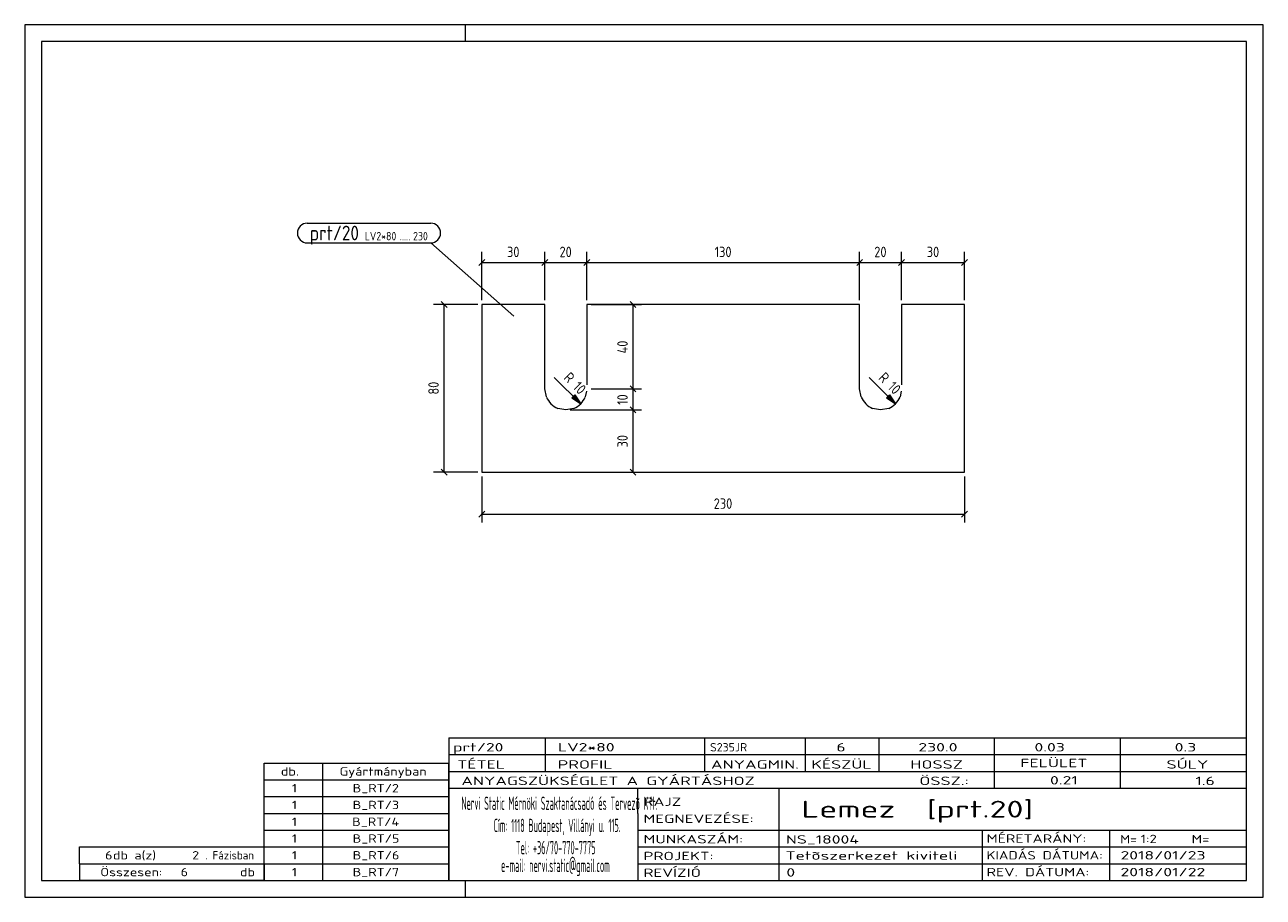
# Model space of a CAD drawing. Header units: millimetres. Extents: x 1 to 296, y 1 to 209.
import ezdxf

# ---------------------------------------------------------------- set-up
doc = ezdxf.new("R2010")
doc.units = ezdxf.units.MM
doc.header["$LTSCALE"] = 0.6
doc.linetypes.add('XKITLINE00', pattern=[0])
for name, color, linetype, lineweight in [('DrawingSheet', 5, 'Continuous', 0), ('OtherObjectType', 1, 'Continuous', 0), ('Part', 2, 'Continuous', 0), ('PartMark', 3, 'Continuous', 0), ('Z-DIMENSIONS', 1, 'Continuous', 0)]:
    doc.layers.add(name, color=color, linetype=linetype, lineweight=lineweight)
doc.styles.add('ISOCPEUR', font='ISOCPEUR.TTF')

msp = doc.modelspace()

# ---------------------------------------------------------------- hatches: boundary and pattern name
at = {"layer": 'Z-DIMENSIONS'}
for points in [[(132, 120.76), (133.42, 118.64), (131.3, 120.05)], [(206.99, 120.76), (208.4, 118.64), (206.28, 120.05)]]:
    msp.add_hatch(color=7, dxfattribs=at).paths.add_polyline_path(points, flags=17)

# ---------------------------------------------------------------- linework, layer by layer
at = {"layer": 'DrawingSheet', "color": 2, "linetype": 'XKITLINE00', "lineweight": 0}
for p, q in [((296, 209), (1, 209)), ((1, 209), (1, 1)), ((106, 205), (106, 209)), ((296, 1), (296, 209)), ((106, 1), (106, 5)), ((1, 1), (296, 1))]:
    msp.add_line(p, q, dxfattribs=at)
at = {"layer": 'DrawingSheet', "color": 3, "linetype": 'XKITLINE00', "lineweight": 0}
for p, q in [((292, 205), (5, 205)), ((5, 205), (5, 5)), ((292, 5), (292, 205)), ((5, 5), (292, 5))]:
    msp.add_line(p, q, dxfattribs=at)
at = {"layer": 'OtherObjectType', "color": 7, "linetype": 'XKITLINE00', "lineweight": 0}
for p, q in [((102, 39), (292, 39)), ((102, 39), (102, 35)), ((102, 39), (292, 39)), ((125, 35), (125, 39)), ((163, 35), (163, 39)), ((187, 35), (187, 39)), ((204.5, 35), (204.5, 39)), ((232, 35), (232, 39)), ((262, 35), (262, 39)), ((292, 35), (292, 39)), ((58, 33), (102, 33)), ((58, 29), (58, 33)), ((72, 29), (72, 33)), ((102, 35), (292, 35)), ((102, 35), (102, 5)), ((102, 35), (292, 35)), ((102, 29), (102, 33)), ((125, 31), (125, 35)), ((163, 31), (163, 35)), ((187, 31), (187, 35)), ((204.5, 31), (204.5, 35)), ((232, 31), (232, 35)), ((262, 31), (262, 35)), ((292, 31), (292, 35)), ((102, 31), (292, 31)), ((232, 27), (232, 31)), ((262, 27), (262, 31)), ((292, 27), (292, 31)), ((58, 29), (102, 29)), ((58, 25), (58, 29)), ((72, 25), (72, 29)), ((102, 25), (102, 29)), ((102, 27), (292, 27)), ((147, 21), (147, 27)), ((180.7, 17), (180.7, 27)), ((292, 21), (292, 27)), ((58, 25), (102, 25)), ((58, 21), (58, 25)), ((72, 21), (72, 25)), ((102, 21), (102, 25)), ((58, 21), (102, 21)), ((58, 17), (58, 21)), ((72, 17), (72, 21)), ((102, 17), (102, 21)), ((147, 21), (147, 5)), ((292, 17), (292, 21)), ((58, 17), (102, 17)), ((58, 13), (58, 17)), ((72, 13), (72, 17)), ((102, 13), (102, 17)), ((147, 17), (292, 17)), ((180.7, 5), (180.7, 17)), ((229.16, 13), (229.16, 17)), ((259.5, 5), (259.5, 17)), ((292, 13), (292, 17)), ((14, 9), (14, 13)), ((14, 13), (58, 13)), ((14, 13), (58, 13)), ((58, 9), (58, 13)), ((58, 13), (102, 13)), ((58, 9), (58, 13)), ((72, 9), (72, 13)), ((102, 9), (102, 13)), ((147, 13), (292, 13)), ((229.16, 5), (229.16, 13)), ((292, 9), (292, 13)), ((14, 9), (58, 9)), ((14, 9), (14, 5)), ((14, 9), (58, 9)), ((58, 9), (58, 5)), ((58, 9), (102, 9)), ((58, 5), (58, 9)), ((72, 5), (72, 9)), ((102, 5), (102, 9)), ((147, 9), (292, 9)), ((292, 5), (292, 9)), ((58, 5), (14, 5)), ((58, 5), (102, 5)), ((102, 5), (292, 5)), ((139.5, 5), (292, 5))]:
    msp.add_line(p, q, dxfattribs=at)
at = {"layer": 'Part', "color": 2, "linetype": 'XKITLINE00', "lineweight": 0}
for p, q in [((124.88, 142.34), (109.88, 142.34)), ((109.88, 142.34), (109.88, 102.34)), ((124.88, 122.17), (124.88, 142.34)), ((199.86, 142.34), (134.88, 142.34)), ((134.88, 142.34), (134.88, 123.18)), ((199.87, 122.17), (199.86, 142.34)), ((224.87, 142.34), (209.86, 142.34)), ((209.86, 142.34), (209.87, 123.18)), ((224.87, 102.34), (224.87, 142.34)), ((125.26, 120.26), (124.88, 122.17)), ((134.77, 121.61), (134.5, 120.26)), ((200.25, 120.26), (199.87, 122.17)), ((209.75, 121.61), (209.49, 120.26)), ((129.88, 117.17), (127.97, 117.55)), ((131.79, 117.55), (129.88, 117.17)), ((204.87, 117.17), (202.96, 117.55)), ((206.78, 117.55), (204.87, 117.17)), ((109.88, 102.34), (224.87, 102.34))]:
    msp.add_line(p, q, dxfattribs=at)
for centre, start, end in [((129.88, 122.17), 202.5046, 247.5015), ((129.88, 122.17), 292.5015, 337.5046), ((204.87, 122.17), 202.5154, 247.5111), ((204.87, 122.17), 292.5082, 337.5069)]:
    msp.add_arc(centre, 5, start, end, dxfattribs=at)
at = {"layer": 'PartMark', "color": 7, "linetype": 'XKITLINE00', "lineweight": 0}
for p, q in [((68.3, 161.7), (97.7, 161.7)), ((68.3, 157), (97.7, 157)), ((117.5, 139.55), (97.7, 157))]:
    msp.add_line(p, q, dxfattribs=at)
for centre, start, end in [((68.3, 159.35), 90, 270), ((97.7, 159.35), 270, 90)]:
    msp.add_arc(centre, 2.35, start, end, dxfattribs=at)
at = {"layer": 'Z-DIMENSIONS', "color": 7, "linetype": 'XKITLINE00', "lineweight": 0}
for p, q in [((109.88, 143.34), (109.88, 154.84)), ((124.88, 143.34), (124.88, 154.84)), ((124.88, 143.34), (124.88, 154.84)), ((134.88, 143.34), (134.88, 154.84)), ((134.88, 143.34), (134.88, 154.84)), ((199.86, 143.34), (199.86, 154.84)), ((199.86, 143.34), (199.86, 154.84)), ((209.86, 143.34), (209.86, 154.84)), ((209.86, 143.34), (209.86, 154.84)), ((224.87, 143.34), (224.87, 154.84)), ((110.59, 153.05), (109.17, 151.64)), ((109.88, 152.34), (124.88, 152.34)), ((125.59, 153.05), (124.17, 151.64)), ((125.59, 153.05), (124.17, 151.64)), ((124.88, 152.34), (134.88, 152.34)), ((135.59, 153.05), (134.17, 151.64)), ((135.59, 153.05), (134.17, 151.64)), ((134.88, 152.34), (199.86, 152.34)), ((200.57, 153.05), (199.16, 151.64)), ((200.57, 153.05), (199.16, 151.64)), ((199.86, 152.34), (209.86, 152.34)), ((210.57, 153.05), (209.16, 151.64)), ((210.57, 153.05), (209.16, 151.64)), ((209.86, 152.34), (224.87, 152.34)), ((225.58, 153.05), (224.16, 151.64)), ((108.88, 142.34), (98.38, 142.34)), ((100.17, 143.05), (101.59, 141.63)), ((100.88, 102.34), (100.88, 142.34)), ((135.88, 142.32), (147.88, 142.32)), ((145.17, 143.03), (146.59, 141.61)), ((145.88, 122.17), (145.88, 142.32)), ((133.42, 118.64), (127.14, 124.91)), ((208.4, 118.64), (202.12, 124.91)), ((135.88, 122.17), (147.88, 122.17)), ((135.88, 122.17), (147.88, 122.17)), ((145.17, 122.88), (146.59, 121.47)), ((145.17, 122.88), (146.59, 121.47)), ((145.88, 117.17), (145.88, 122.17)), ((131.3, 120.05), (132, 120.76)), ((131.3, 120.05), (133.42, 118.64)), ((132, 120.76), (133.42, 118.64)), ((206.28, 120.05), (206.99, 120.76)), ((206.28, 120.05), (208.4, 118.64)), ((206.99, 120.76), (208.4, 118.64)), ((130.88, 117.17), (147.88, 117.17)), ((130.88, 117.17), (147.88, 117.17)), ((145.17, 117.88), (146.59, 116.46)), ((145.17, 117.88), (146.59, 116.46)), ((145.88, 102.34), (145.88, 117.17)), ((108.88, 102.34), (98.38, 102.34)), ((100.17, 103.05), (101.59, 101.64)), ((109.88, 101.34), (109.88, 90.34)), ((110.88, 102.34), (147.88, 102.34)), ((145.17, 103.05), (146.59, 101.64)), ((224.87, 101.34), (224.87, 90.34)), ((110.59, 93.05), (109.17, 91.64)), ((109.88, 92.34), (224.87, 92.34)), ((225.58, 93.05), (224.16, 91.64))]:
    msp.add_line(p, q, dxfattribs=at)
for centre, start, end in [((129.88, 122.17), 292.5015, 337.5046), ((204.87, 122.17), 292.5082, 337.5069)]:
    msp.add_arc(centre, 5, start, end, dxfattribs=at)
at = {"layer": 'Z-DIMENSIONS', "color": 3}
for p in [(109.88, 152.34), (124.88, 152.34), (124.88, 152.34), (134.88, 152.34), (134.88, 152.34), (199.86, 152.34), (199.86, 152.34), (209.86, 152.34), (209.86, 152.34), (224.87, 152.34), (100.88, 142.34), (145.88, 142.32), (145.88, 122.17), (145.88, 122.17), (145.88, 117.17), (145.88, 117.17), (100.88, 102.34), (145.88, 102.34), (109.88, 92.34), (224.87, 92.34)]:
    msp.add_point(p, dxfattribs=at)

# ---------------------------------------------------------------- texts
at = {"layer": 'OtherObjectType', "color": 7, "style": 'ISOCPEUR'}
for s, height, width, p in [('prt/20', 2, 1.525501, (103, 35.76)), ('LV2*80', 2, 1.525501, (128, 35.76)), ('S235JR', 2, 1.02, (164.22, 35.76)), ('6', 2, 1.525501, (194.32, 35.76)), ('230.0', 2, 1.525501, (213.86, 35.76)), ('0.03', 2, 1.525501, (241.51, 35.76)), ('0.3', 2, 1.525501, (274.91, 35.76)), ('TÉTEL', 2, 1.525501, (104, 31.66)), ('PROFIL', 2, 1.525501, (127.96, 31.66)), ('ANYAGMIN.', 2, 1.525501, (164.47, 31.66)), ('KÉSZÜL', 2, 1.525501, (188.37, 31.66)), ('HOSSZ', 2, 1.525501, (211.96, 31.66)), ('FELÜLET', 2, 1.525501, (238.13, 32)), ('SÚLY', 2, 1.525501, (272.96, 31.66)), ('db.', 2, 1.211571, (62, 30)), ('Gyártmányban', 2, 1.211571, (76, 30)), ('ANYAGSZÜKSÉGLET A GYÁRTÁSHOZ', 2, 1.525501, (105, 27.75)), ('ÖSSZ.:', 2, 1.525501, (214.1, 27.75)), ('0.21', 2, 1.525501, (245.21, 27.88)), ('1.6', 2, 1.525501, (279.83, 27.75)), ('1', 2, 1.211571, (64.63, 26)), ('B_RT/2', 2, 1.211571, (79.1, 26)), ('1', 2, 1.211571, (64.63, 22)), ('B_RT/3', 2, 1.211571, (79.1, 22)), ('Nervi Static Mérnöki\xa0Szaktanácsadó\xa0és\xa0Tervezõ Kft.', 3.1765, 0.403093, (105, 21.82)), ('RAJZ', 2, 1.445, (148.38, 22.78)), ('Lemez  [prt.20]', 4, 1.474651, (186, 20)), ('MEGNEVEZÉSE:', 2, 1.445, (148.38, 18.72)), ('1', 2, 1.211571, (64.63, 18)), ('B_RT/4', 2, 1.211571, (78.98, 18)), ('Cím:\xa01118 Budapest, Villányi u. 115.', 3.1765, 0.403093, (112.69, 16.53)), ('1', 2, 1.211571, (64.63, 14)), ('B_RT/5', 2, 1.211571, (79.1, 14)), ('MUNKASZÁM:', 2, 1.445, (148.38, 13.84)), ('NS_18004', 2, 1.525501, (182.28, 13.78)), ('MÉRETARÁNY:', 2, 1.36, (230.1, 14)), ('M=', 2, 1.211571, (261.91, 13.84)), ('1:2', 2, 1.275, (266.79, 13.9)), ('M=', 2, 1.275, (278.95, 13.87)), ('6', 2, 1.211571, (20.14, 10)), ('db a(z)', 2, 1.211571, (22, 10)), ('2', 2, 1.211571, (40.86, 10)), ('. Fázisban', 2, 0.935, (44, 10)), ('1', 2, 1.211571, (64.63, 10)), ('B_RT/6', 2, 1.211571, (79.1, 10)), ('Tel:\xa0+36/70-770-7775', 3.1765, 0.403093, (117.97, 11.24)), ('PROJEKT:', 2, 1.445, (148.38, 9.84)), ('Tetõszerkezet kiviteli ', 2, 1.525501, (182.2, 9.94)), ('KIADÁS DÁTUMA:', 2, 1.275, (230.1, 10)), ('2018/01/23', 2, 1.525501, (262, 10)), ('e-mail:\xa0nervi.static@gmail.com', 3.1765, 0.403093, (114.45, 7)), ('Összesen:            db', 2, 1.211571, (19, 6)), ('6', 2, 1.211571, (38.14, 6)), ('1', 2, 1.211571, (64.63, 6)), ('B_RT/7', 2, 1.211571, (79.1, 6)), ('REVÍZIÓ', 2, 1.445, (148.38, 5.84)), ('0', 2, 1.525501, (182.41, 5.92)), ('REV. DÁTUMA:', 2, 1.36, (230.1, 6)), ('2018/01/22', 2, 1.525501, (262, 6))]:
    msp.add_text(s, height=height, dxfattribs=dict(at, width=width)).set_placement(p)
at = {"layer": 'PartMark', "color": 3, "style": 'ISOCPEUR', "width": 0.85}
msp.add_text('prt/20', height=3.5, dxfattribs=at).set_placement((68.9, 157.6))
at = {"layer": 'PartMark', "color": 4, "style": 'ISOCPEUR', "width": 0.85}
for s, p in [('LV2*80', (81.98, 157.6)), ('230', (93.49, 157.6)), ('.....', (90.32, 157.6))]:
    msp.add_text(s, height=2, dxfattribs=at).set_placement(p)
at = {"layer": 'Z-DIMENSIONS', "color": 3, "style": 'ISOCPEUR', "width": 0.85}
for s, p in [('30', (115.88, 153.59)), ('20', (128.38, 153.59)), ('130', (165.33, 153.59)), ('20', (203.36, 153.59)), ('30', (215.86, 153.59)), ('230', (165.12, 93.59))]:
    msp.add_text(s, height=2.5, dxfattribs=at).set_placement(p)
for s, rotation, p in [('40', 90.0002, (144.63, 130.64)), ('80', 90.0002, (99.63, 120.84)), ('R 10', -44.9944, (129.19, 124.63)), ('R 10', -44.9944, (204.17, 124.63)), ('10', 90.0002, (144.63, 118.38)), ('30', 90.0002, (144.63, 108.25))]:
    msp.add_text(s, height=2.5, rotation=rotation, dxfattribs=at).set_placement(p)

doc.saveas('drawing.dxf')
